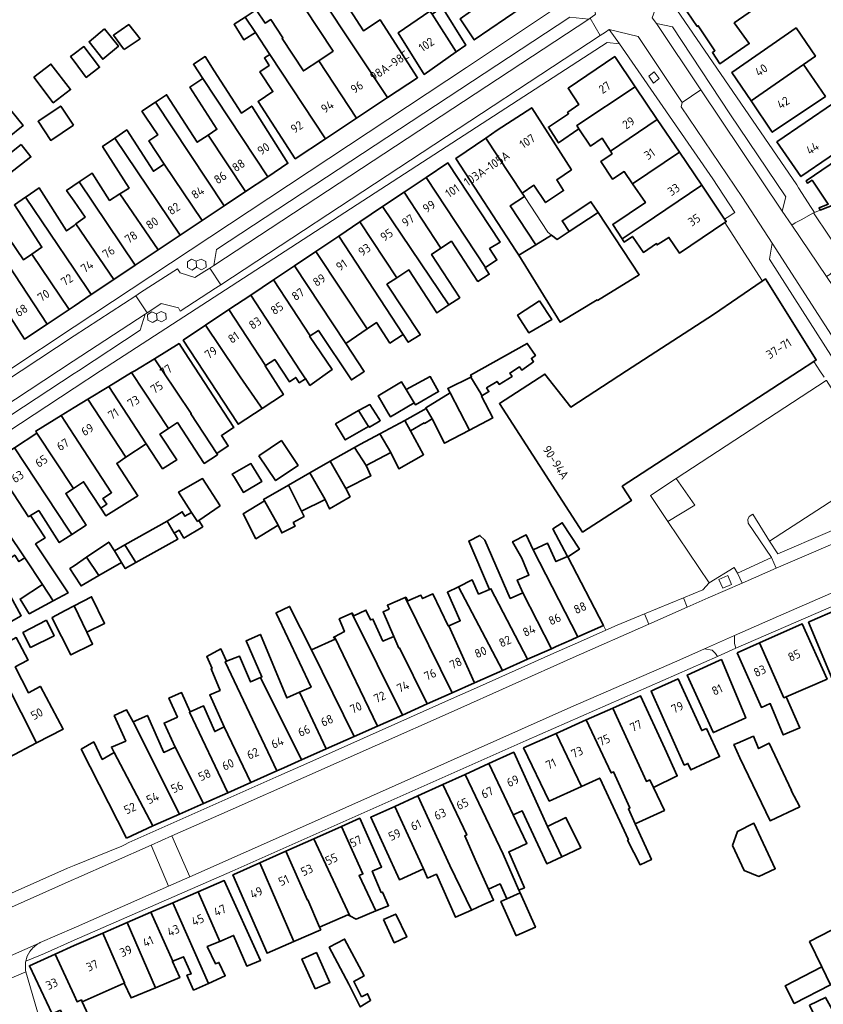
# Model space of a CAD drawing. Extents: x 152761 to 155748, y 459947 to 462743.
# Tile 251 of 256: x 154992 to 155117, y 462401 to 462555. Entities that reach past the tile are written whole.
import ezdxf
from ezdxf.enums import TextEntityAlignment as Align

# ---------------------------------------------------------------- set-up
doc = ezdxf.new("R2010")
doc.units = 0
doc.header["$LTSCALE"] = 0.75
for name, color, linetype, lineweight in [('B-RO-GR-BEPLANTING_CULTUUR_BODEMBEDEKKER-GV', 251, 'CONTINUOUS', 18), ('B-RO-GR-BEPLANTING_CULTUUR_HEESTERS-GV', 251, 'CONTINUOUS', 18), ('B-RO-GR-GROENVOORZIENING-GV', 251, 'CONTINUOUS', 18), ('B-RO-IE-TERREINAFSCHEIDING_KUNSTMATIG_HEKWERK-G', 251, 'IE-TERREINAFSCHEIDING-KUNSTMATIG', 18), ('B-RO-IE-TERREINAFSCHEIDING_KUNSTMATIG_MUUR-G', 251, 'IE-TERREINAFSCHEIDING-KUNSTMATIG-DICHT', 18), ('B-RO-OG-BEBOUWING-GV', 6, 'CONTINUOUS', 35), ('B-RO-OG-BEBOUWING-T18', 1, 'CONTINUOUS', 18), ('B-RO-OG-TERREIN_ONBEGROEID-GV', 251, 'CONTINUOUS', 18), ('B-RO-VH-VERHARDING_ASFALT-GV', 251, 'CONTINUOUS', 18), ('B-RO-VH-VERHARDING_BETONSTRAATSTEEN-GV', 251, 'CONTINUOUS', 18), ('B-RO-VH-VERHARDING_STRAATBAKSTEEN-GV', 251, 'CONTINUOUS', 18), ('B-RO-VH-VERHARDING_TEGEL-GV', 251, 'CONTINUOUS', 18)]:
    doc.layers.add(name, color=color, linetype=linetype, lineweight=lineweight)
doc.styles.add('NLCS-ISO-M200-T18', font='NLCS-ISO.ttf', dxfattribs={"height": 0.36})
doc.linetypes.add('IE-TERREINAFSCHEIDING-KUNSTMATIG', pattern='A,4,[82,NLCS.SHX,S=0.75,R=90,X=0,Y=0],4,-2', length=10)
doc.linetypes.add('IE-TERREINAFSCHEIDING-KUNSTMATIG-DICHT', pattern='A,8,-1,[82,NLCS.SHX,S=0.75,R=90,X=0,Y=0],-1', length=10)

msp = doc.modelspace()

# ---------------------------------------------------------------- linework, layer by layer
at = {"layer": 'B-RO-GR-BEPLANTING_CULTUUR_BODEMBEDEKKER-GV', "flags": 128}
msp.add_lwpolyline([(155108.242, 462473.447), (155109.56, 462471.461), (155125.039, 462478.12), (155127.138, 462479.666), (155128.139, 462481.26), (155125.779, 462484.834)], close=True, dxfattribs=at)
at = {"layer": 'B-RO-GR-BEPLANTING_CULTUUR_HEESTERS-GV', "flags": 128}
for points in [[(155089.449, 462545.842), (155090.215, 462544.781), (155091.103, 462545.52), (155090.305, 462546.555)], [(155093.73, 462483.199), (155089.72, 462480.581), (155092.449, 462476.525), (155096.616, 462479.047)]]:
    msp.add_lwpolyline(points, close=True, dxfattribs=at)
at = {"layer": 'B-RO-GR-GROENVOORZIENING-GV', "flags": 128}
for points in [[(155019.06, 462516.118), (155019.02, 462517.029), (155018.273, 462517.35), (155017.634, 462516.939), (155017.653, 462516.05), (155018.397, 462515.659)], [(155019.02, 462517.029), (155019.06, 462516.118), (155019.833, 462515.697), (155020.574, 462516.141), (155020.534, 462517.006), (155019.778, 462517.379)], [(155011.516, 462508.776), (155011.423, 462508.711), (155011.476, 462507.846), (155012.204, 462507.481), (155012.327, 462507.558), (155012.913, 462507.924), (155012.816, 462508.836), (155012.085, 462509.172)], [(155012.913, 462507.924), (155013.629, 462507.591), (155014.327, 462508.023), (155014.297, 462508.92), (155013.55, 462509.235), (155012.816, 462508.836)]]:
    msp.add_lwpolyline(points, close=True, dxfattribs=at)
at = {"layer": 'B-RO-IE-TERREINAFSCHEIDING_KUNSTMATIG_HEKWERK-G', "flags": 128}
msp.add_lwpolyline([(155082.429, 462460.32), (155082.8, 462459.611)], dxfattribs=at)
at = {"layer": 'B-RO-IE-TERREINAFSCHEIDING_KUNSTMATIG_MUUR-G', "flags": 128}
msp.add_lwpolyline([(155070.104, 462527.116), (155073.751, 462521.573), (155074.324, 462521.116)], dxfattribs=at)
at = {"layer": 'B-RO-OG-BEBOUWING-GV', "flags": 128}
for points in [[(155068.398, 462565.893), (155061.799, 462560.354), (155061.546, 462560.659), (155060.899, 462560.106), (155063.312, 462557.067), (155060.124, 462554.804), (155062.289, 462551.515), (155069.612, 462556.495), (155069.915, 462555.996), (155073.997, 462559.363)], [(155106.431, 462556.688), (155102.117, 462562.835), (155099.427, 462560.824), (155099.78, 462560.326), (155095.297, 462557.107), (155095.901, 462556.21), (155095.453, 462555.908), (155097.014, 462553.616), (155097.153, 462553.71), (155099.761, 462549.826), (155099.356, 462549.528), (155100.545, 462547.771), (155105.113, 462550.933), (155102.774, 462554.147)], [(155038.412, 462558.204), (155048.802, 462542.53), (155053.471, 462545.628), (155047.631, 462554.65), (155045.041, 462552.939), (155040.71, 462559.719)], [(155038.074, 462548.274), (155043.973, 462539.325), (155048.802, 462542.53), (155038.412, 462558.204), (155035.873, 462556.531), (155040.308, 462549.77)], [(155059.472, 462549.631), (155060.994, 462550.709), (155057.318, 462556.591), (155055.723, 462555.535)], [(155028.228, 462552.64), (155026.621, 462555.077), (155024.909, 462553.958), (155026.422, 462551.525)], [(155043.973, 462539.325), (155038.074, 462548.274), (155035.874, 462546.801), (155035.69, 462546.678), (155032.368, 462551.714), (155032.504, 462551.822), (155030.639, 462554.687), (155029.72, 462554.119), (155028.342, 462556.201), (155026.621, 462555.077), (155028.228, 462552.64), (155030.481, 462549.225), (155039.13, 462536.112)], [(155059.472, 462549.631), (155055.723, 462555.535), (155055.371, 462555.983), (155050.439, 462552.613), (155054.518, 462546.133)], [(155007.812, 462549.992), (155010.265, 462551.703), (155008.515, 462553.902), (155006.117, 462552.231), (155007.697, 462550.144)], [(155004.751, 462553.21), (155002.345, 462551.237), (155004.467, 462548.507), (155006.913, 462550.534)], [(155105.388, 462542.008), (155113.539, 462547.678), (155115.414, 462548.968), (155112.389, 462553.366), (155110.514, 462552.076), (155102.395, 462546.442)], [(155000, 462549.322), (154999.463, 462548.917), (155000, 462548.204), (155001.901, 462545.682), (155003.974, 462547.244), (155001.536, 462550.479)], [(155020.036, 462545.497), (155030.155, 462530.2), (155033.293, 462532.295), (155027.654, 462541.217), (155026.06, 462540.11), (155021.831, 462546.69), (155020.409, 462548.902), (155018.567, 462547.718)], [(155039.13, 462536.112), (155030.481, 462549.225), (155029.638, 462548.714), (155030.368, 462547.525), (155028.935, 462546.552), (155030.959, 462543.476), (155028.649, 462541.921), (155034.44, 462533)], [(155078.593, 462537.666), (155078.26, 462538.165), (155087.339, 462544.22), (155084.176, 462548.902), (155076.898, 462543.99), (155078.597, 462541.474), (155076.864, 462540.258), (155076.827, 462540.232), (155076.972, 462540.015), (155073.836, 462537.935), (155075.43, 462535.475)], [(154993.718, 462545.701), (154996.766, 462541.721), (154999.446, 462543.773), (154996.398, 462547.753)], [(155113.539, 462547.678), (155105.388, 462542.008), (155108.686, 462537.123), (155116.956, 462542.708)], [(155026.709, 462527.899), (155030.155, 462530.2), (155020.036, 462545.497), (155018.044, 462544.174), (155022.224, 462537.594), (155020.863, 462536.693)], [(155090.775, 462539.133), (155087.339, 462544.22), (155078.26, 462538.165), (155078.593, 462537.666), (155080.388, 462534.975), (155082.181, 462536.233), (155083.499, 462534.171)], [(155012.659, 462541.793), (155023.383, 462525.678), (155026.709, 462527.899), (155020.863, 462536.693), (155019.184, 462535.582), (155014.401, 462542.958)], [(154989.622, 462536.198), (154992.074, 462538.191), (154989.216, 462541.707), (154986.84, 462539.777)], [(154999.91, 462538.23), (154997.925, 462541.199), (154994.385, 462538.833), (154996.371, 462535.864)], [(155019.937, 462523.378), (155023.383, 462525.678), (155012.659, 462541.793), (155010.565, 462540.392), (155011.144, 462539.49), (155013.03, 462536.726), (155011.629, 462535.77), (155014.038, 462532.177)], [(155118.206, 462541.679), (155109.415, 462535.638), (155113.139, 462530.22), (155121.968, 462536.287)], [(155069.749, 462527.656), (155071.585, 462528.887), (155073.404, 462526.173), (155076.194, 462528.034), (155075.136, 462529.728), (155077.428, 462531.289), (155071.235, 462540.958), (155065.854, 462537.435), (155064.11, 462536.228)], [(155086.941, 462529.108), (155094.228, 462534.023), (155090.775, 462539.133), (155083.499, 462534.171), (155083.742, 462533.791), (155081.998, 462532.583), (155083.81, 462529.842), (155085.654, 462531)], [(155127.458, 462538.728), (155113.936, 462529.542), (155114.077, 462529.337), (155114.178, 462529.19), (155114.873, 462529.658), (155117.392, 462525.947), (155115.983, 462525.382), (155116.134, 462525), (155129.027, 462530.018), (155128.177, 462531.426), (155131.961, 462534.018), (155129.082, 462538.221), (155128.33, 462539.32)], [(155006.361, 462536.226), (155016.531, 462521.103), (155019.937, 462523.378), (155014.038, 462532.177), (155012.346, 462531.058), (155008.207, 462537.486)], [(154991.772, 462535.213), (154988.405, 462532.571), (154989.913, 462530.649), (154993.28, 462533.291)], [(155016.531, 462521.103), (155006.361, 462536.226), (155004.444, 462534.917), (155008.573, 462528.438), (155007.126, 462527.527), (155013.078, 462518.798)], [(155069.749, 462527.656), (155064.11, 462536.228), (155059.428, 462533.059), (155068.842, 462518.606), (155069.237, 462517.967), (155071.863, 462519.592), (155067.871, 462525.647), (155070.104, 462527.116)], [(155094.228, 462534.023), (155086.941, 462529.108), (155088.926, 462526.19), (155083.861, 462522.772), (155085.304, 462520.541), (155088.41, 462522.632), (155097.698, 462528.886)], [(155054.807, 462530.091), (155064.044, 462516.07), (155065.822, 462517.246), (155064.687, 462519.003), (155066.336, 462520.03), (155058.186, 462532.356)], [(155013.078, 462518.798), (155007.126, 462527.527), (155005.534, 462526.526), (155002.794, 462530.759), (155000.811, 462529.418), (155009.503, 462516.411)], [(155000.296, 462522.846), (155006.192, 462514.2), (155009.503, 462516.411), (155000.811, 462529.418), (154998.835, 462528.082), (155000, 462526.394), (155001.725, 462523.894)], [(155064.044, 462516.07), (155054.807, 462530.091), (155051.359, 462527.78), (155057.117, 462519.077), (155058.739, 462520.161), (155062.82, 462513.959), (155062.865, 462513.901), (155064.633, 462515.03), (155063.984, 462516.03)], [(155101.264, 462523.608), (155097.698, 462528.886), (155088.41, 462522.632), (155085.304, 462520.541), (155085.644, 462520.015), (155086.914, 462520.907), (155088.617, 462518.42), (155090.671, 462519.798), (155090.765, 462519.587), (155090.906, 462519.677), (155092.587, 462520.746), (155094.232, 462518.309), (155101.3, 462523.08), (155101.52, 462523.229)], [(155006.192, 462514.2), (155000.296, 462522.846), (155000, 462522.629), (154998.832, 462521.774), (154994.568, 462528.461), (154992.524, 462527.057), (154992.435, 462526.996), (155000, 462515.802), (155002.671, 462511.849)], [(155048.035, 462525.551), (155058.332, 462510.234), (155060.03, 462511.369), (155055.651, 462518.098), (155057.117, 462519.077), (155051.359, 462527.78)], [(154993.417, 462518.151), (154999.218, 462509.544), (155000, 462510.066), (155002.671, 462511.849), (155000, 462515.802), (154992.435, 462526.996), (154990.706, 462525.809), (154992.883, 462522.458), (154994.99, 462519.214)], [(155077.072, 462521.67), (155081.566, 462524.641), (155080.463, 462526.309), (155075.964, 462523.359)], [(155058.332, 462510.234), (155048.035, 462525.551), (155044.486, 462523.172), (155050.226, 462514.45), (155052.113, 462515.683), (155056.493, 462509.005)], [(155081.566, 462524.641), (155077.072, 462521.67), (155075.182, 462520.431), (155074.324, 462521.116), (155071.863, 462519.592), (155069.237, 462517.967), (155075.685, 462507.551), (155081.446, 462511.025), (155081.498, 462510.939), (155087.982, 462514.937)], [(155041.189, 462520.963), (155051.227, 462505.643), (155052.023, 462504.428), (155053.899, 462505.582), (155053.875, 462505.619), (155048.696, 462513.45), (155050.226, 462514.45), (155044.486, 462523.172)], [(154995.806, 462507.266), (154986.696, 462521.102), (154986.53, 462520.989), (154985.767, 462522.118), (154984.057, 462521.028), (154986.048, 462517.941), (154988.205, 462514.597), (154986.659, 462513.594), (154992.277, 462504.91)], [(154999.218, 462509.544), (154993.417, 462518.151), (154992.106, 462517.265), (154988.628, 462522.408), (154986.696, 462521.102), (154995.806, 462507.266)], [(155045.641, 462506.498), (155047.089, 462507.481), (155049.173, 462504.305), (155051.227, 462505.643), (155041.189, 462520.963), (155037.633, 462518.578)], [(155045.641, 462506.498), (155037.633, 462518.578), (155034.31, 462516.351), (155042.31, 462504.244)], [(155031.053, 462514.168), (155036.729, 462505.402), (155038.04, 462506.264), (155043.172, 462498.549), (155045.128, 462499.843), (155045.172, 462499.873), (155042.281, 462504.225), (155042.31, 462504.244), (155034.31, 462516.351)], [(155036.729, 462505.402), (155031.053, 462514.168), (155027.498, 462511.785), (155035.194, 462500), (155036.012, 462498.749), (155036.037, 462498.766), (155036.713, 462497.712), (155040.172, 462500.171), (155036.652, 462505.351)], [(155115.17, 462501.447), (155115.53, 462501.678), (155107.624, 462514.289), (155107.13, 462513.95), (155099.554, 462508.755), (155086.001, 462500), (155077.304, 462494.333), (155073.297, 462499.466), (155066.2, 462494.883), (155079.164, 462474.862), (155086.753, 462479.773), (155085.327, 462482.007), (155112.915, 462500)], [(155029.816, 462500.799), (155031.227, 462501.74), (155033.523, 462498.28), (155034.497, 462498.956), (155035.064, 462498.118), (155036.012, 462498.749), (155035.194, 462500), (155027.498, 462511.785), (155024.113, 462509.515)], [(155072.476, 462510.869), (155069.043, 462508.653), (155070.786, 462505.91), (155074.368, 462507.95)], [(155024.113, 462509.515), (155020.473, 462507.075), (155025.214, 462500), (155025.872, 462499.018), (155029.008, 462494.453), (155029.259, 462494.087), (155032.574, 462496.274), (155029.726, 462500.739), (155029.816, 462500.799)], [(155020.473, 462507.075), (155016.981, 462504.734), (155025.366, 462491.94), (155025.558, 462491.646), (155029.259, 462494.087), (155029.008, 462494.453), (155025.872, 462499.018), (155025.214, 462500)], [(155012.507, 462501.868), (155013.763, 462500), (155018.249, 462493.328), (155018.164, 462493.272), (155022.199, 462487.1), (155023.995, 462488.274), (155022.934, 462489.9), (155024.787, 462491.11), (155024.868, 462491.163), (155017.163, 462502.959), (155016.347, 462504.209)], [(155061.757, 462499.006), (155063.305, 462496.424), (155063.488, 462496.08), (155064.586, 462496.744), (155064.208, 462497.311), (155065.857, 462498.338), (155066.181, 462497.851), (155068.181, 462499.094), (155067.83, 462499.635), (155069.317, 462500.608), (155069.695, 462500.094), (155071.533, 462501.391), (155071.182, 462501.905), (155071.804, 462502.364), (155070.534, 462504.256), (155061.722, 462499.312), (155061.827, 462499.154), (155061.884, 462499.068)], [(155008.94, 462499.695), (155014.704, 462491.018), (155016.091, 462491.922), (155020.254, 462485.549), (155022.327, 462486.904), (155022.199, 462487.1), (155018.164, 462493.272), (155018.249, 462493.328), (155013.763, 462500), (155012.507, 462501.868), (155009.441, 462500)], [(155014.704, 462491.018), (155008.94, 462499.695), (155005.411, 462497.544), (155011.245, 462488.624), (155013.784, 462484.732), (155015.974, 462486.11), (155013.353, 462490.137)], [(155052.956, 462495.008), (155051.698, 462497.069), (155050.99, 462498.241), (155047.313, 462496.075), (155048.898, 462493.395), (155049.239, 462492.819)], [(155051.698, 462497.069), (155052.956, 462495.008), (155053.127, 462494.707), (155056.752, 462496.749), (155056.74, 462496.77), (155055.452, 462499.085)], [(155058.532, 462496.528), (155061.567, 462490.739), (155065.18, 462492.635), (155063.424, 462496.041), (155063.488, 462496.08), (155063.305, 462496.424), (155061.757, 462499.006), (155058.184, 462497.246), (155058.174, 462497.241)], [(155002.166, 462495.566), (155008.081, 462486.522), (155011.245, 462488.624), (155005.411, 462497.544)], [(154997.974, 462493.012), (155000, 462489.92), (155005.844, 462481), (155004.5, 462480.1), (155005.079, 462479.187), (155004.163, 462478.576), (155004.933, 462477.398), (155009.934, 462480.533), (155006.649, 462485.571), (155008.081, 462486.522), (155002.166, 462495.566), (155000, 462494.246)], [(155061.567, 462490.739), (155058.532, 462496.528), (155054.732, 462494.215), (155054.813, 462494.089), (155055.737, 462492.477), (155057.666, 462488.691)], [(155045.846, 462491.321), (155044.254, 462493.779), (155040.713, 462491.72), (155041.893, 462489.741), (155042.205, 462489.217)], [(155044.254, 462493.779), (155045.846, 462491.321), (155045.902, 462491.353), (155045.991, 462491.201), (155047.667, 462492.201), (155047.435, 462492.559), (155046.045, 462494.715), (155044.358, 462493.839)], [(155054.813, 462494.089), (155051.475, 462492.262), (155052.367, 462490.64), (155054.475, 462491.883), (155054.529, 462491.775), (155055.737, 462492.477)], [(155004.163, 462478.576), (155005.079, 462479.187), (155004.5, 462480.1), (155005.844, 462481), (155000, 462489.92), (154997.974, 462493.012), (154994.024, 462490.605), (154994.223, 462490.256), (154999.888, 462481.671), (155001.468, 462482.694)], [(155052.367, 462490.64), (155051.475, 462492.262), (155047.604, 462490.179), (155049.301, 462487.24), (155050.544, 462484.726), (155054.409, 462486.914), (155052.348, 462490.629)], [(154994.223, 462490.256), (154990.731, 462487.974), (154999.078, 462475.33), (154999.63, 462474.483), (155001.885, 462475.952), (154998.693, 462480.898), (154999.888, 462481.671)], [(155028.773, 462486.756), (155031.379, 462482.883), (155034.879, 462485.237), (155032.273, 462489.11)], [(155049.301, 462487.24), (155047.604, 462490.179), (155044.599, 462488.561), (155043.652, 462488.052), (155045.47, 462485.217)], [(154993.225, 462477.445), (154994.488, 462478.22), (154997.695, 462473.223), (154999.63, 462474.483), (154999.078, 462475.33), (154990.731, 462487.974), (154987.3, 462485.732), (154992.923, 462477.259)], [(155045.47, 462485.217), (155043.652, 462488.052), (155039.884, 462485.895), (155042.3, 462481.673), (155046.192, 462483.619)], [(154995.083, 462466.686), (154996.754, 462464.157), (154999.053, 462465.391), (154993.994, 462473.029), (154995.481, 462473.947), (154993.225, 462477.445), (154992.923, 462477.259), (154987.3, 462485.732), (154983.812, 462483.452), (154992.317, 462470.873)], [(155029.152, 462482.855), (155027.519, 462485.526), (155024.627, 462483.905), (155024.966, 462483.345), (155026.356, 462481.053), (155026.518, 462481.149), (155029.221, 462482.742)], [(155036.704, 462484.075), (155039.083, 462479.917), (155039.786, 462478.485), (155042.975, 462480.376), (155042.3, 462481.673), (155039.884, 462485.895)], [(154983.812, 462483.452), (154980.44, 462481.248), (154985.933, 462472.767), (154987.376, 462473.667), (154989.473, 462470.425), (154990.766, 462471.275), (154991.416, 462470.277), (154992.317, 462470.873)], [(155022.741, 462478.948), (155019.991, 462483.208), (155016.264, 462481.104), (155018.275, 462477.91), (155019.214, 462476.518), (155019.406, 462476.648)], [(155039.083, 462479.917), (155036.704, 462484.075), (155033.376, 462482.17), (155035.398, 462478.115)], [(155029.624, 462479.757), (155031.758, 462475.919), (155032.326, 462474.729), (155034.407, 462475.783), (155034.11, 462476.351), (155035.813, 462477.296), (155035.398, 462478.115), (155033.376, 462482.17), (155029.489, 462479.946)], [(155031.758, 462475.919), (155029.624, 462479.757), (155026.299, 462477.703), (155028.298, 462473.838)], [(155019.406, 462476.648), (155019.214, 462476.518), (155018.275, 462477.91), (155017.248, 462477.32), (155016.842, 462478.023), (155014.491, 462476.576), (155015.595, 462474.68), (155016.382, 462475.158), (155017.085, 462473.941), (155020.031, 462475.698)], [(155007.924, 462472.858), (155009.638, 462470.107), (155016.142, 462473.739), (155015.713, 462474.479), (155015.595, 462474.68), (155014.491, 462476.576)], [(155076.81, 462471.066), (155076.845, 462470.998), (155078.675, 462472.183), (155075.996, 462476.321), (155074.544, 462475.381)], [(155064.66, 462465.944), (155064.886, 462466.043), (155070.602, 462455.055), (155074.307, 462456.704), (155069.867, 462465.421), (155067.906, 462464.547), (155063.938, 462473.598), (155063.186, 462474.333), (155061.434, 462473.473)], [(155078.443, 462458.546), (155071.487, 462472.084), (155070.359, 462474.437), (155068.258, 462473.37), (155069.696, 462470.797), (155070.806, 462468.163), (155068.986, 462467.392), (155069.867, 462465.421), (155074.307, 462456.704), (155075.064, 462457.041), (155077.421, 462458.091)], [(155003.86, 462468.086), (155007.378, 462470.139), (155006.286, 462471.938), (155005.399, 462473.319), (155001.957, 462470.969)], [(155007.378, 462470.139), (155007.961, 462469.17), (155009.638, 462470.107), (155007.924, 462472.858), (155006.286, 462471.938)], [(155076.845, 462470.998), (155076.81, 462471.066), (155075.002, 462470.272), (155073.69, 462473.147), (155071.487, 462472.084), (155078.443, 462458.546), (155082.429, 462460.32)], [(155003.86, 462468.086), (155001.957, 462470.969), (155000, 462469.632), (154999.353, 462469.19), (155000, 462468.175), (155001.088, 462466.469)], [(154995.083, 462466.686), (154991.589, 462464.424), (154993.009, 462462.148), (154996.754, 462464.157)], [(155058.324, 462460.275), (155062.313, 462451.365), (155066.685, 462453.311), (155059.859, 462466.361), (155058.122, 462465.5), (155060.101, 462461.067)], [(155070.602, 462455.055), (155064.886, 462466.043), (155064.66, 462465.944), (155062.958, 462465.203), (155061.994, 462467.419), (155059.859, 462466.361), (155066.685, 462453.311)], [(154986.015, 462462.645), (154987.973, 462459.703), (154991.768, 462461.831), (154990.117, 462464.872), (154989.827, 462464.715)], [(155001.985, 462459.288), (155004.742, 462460.639), (155002.715, 462464.801), (155000.017, 462463.392), (155000.026, 462463.374)], [(155049.769, 462458.595), (155050.547, 462456.81), (155050.649, 462456.855), (155054.967, 462448.094), (155058.849, 462449.823), (155051.553, 462464.672), (155048.776, 462463.468), (155049.038, 462462.873), (155048.092, 462462.463)], [(155062.313, 462451.365), (155058.324, 462460.275), (155058.253, 462460.243), (155055.857, 462465.223), (155054.262, 462464.521), (155053.992, 462465.035), (155051.938, 462464.143), (155051.641, 462464.711), (155051.553, 462464.672), (155058.849, 462449.823)], [(155000.017, 462463.392), (154998.629, 462462.632), (154996.593, 462461.545), (154996.598, 462461.454), (154999.493, 462455.746), (155002.876, 462457.423), (155001.985, 462459.288), (155000.026, 462463.374)], [(155043.583, 462443.027), (155036.983, 462456.502), (155033.54, 462463.281), (155031.459, 462462.297), (155031.482, 462462.248), (155036.886, 462450.726), (155035.106, 462449.933), (155039.26, 462441.102)], [(155040.522, 462458.557), (155047.209, 462444.641), (155051.111, 462446.378), (155043.25, 462462.231), (155041.269, 462461.333), (155042.08, 462459.36)], [(155054.967, 462448.094), (155050.649, 462456.855), (155050.547, 462456.81), (155049.769, 462458.595), (155048.066, 462457.893), (155046.516, 462461.315), (155046.134, 462461.197), (155045.432, 462462.711), (155043.567, 462461.847), (155043.296, 462462.252), (155043.25, 462462.231), (155051.111, 462446.378)], [(155124.931, 462447.912), (155122.003, 462454.78), (155122.373, 462454.944), (155118.864, 462462.818), (155114.528, 462460.916), (155114.334, 462460.831), (155120.498, 462446.063)], [(154995.693, 462461.14), (154992.044, 462459.217), (154993.23, 462456.892), (154996.897, 462458.721)], [(155106.698, 462457.614), (155110.505, 462449.074), (155110.853, 462449.224), (155117.228, 462451.972), (155113.334, 462460.598)], [(154994.74, 462450.794), (154992.88, 462449.852), (154990.854, 462453.879), (154992.701, 462454.865), (154992.827, 462454.933), (154990.99, 462458.447), (154986.923, 462456.223), (154994.168, 462442.034), (154998.281, 462444.17), (154994.761, 462450.805)], [(155039.26, 462441.102), (155035.106, 462449.933), (155033.119, 462449.047), (155029.016, 462458.939), (155026.769, 462457.949), (155029.23, 462452.299), (155029.023, 462452.208), (155035.386, 462439.377)], [(155036.983, 462456.502), (155043.583, 462443.027), (155047.209, 462444.641), (155040.522, 462458.557), (155040.404, 462458.496), (155040.62, 462458.171)], [(155103.22, 462456.05), (155106.995, 462447.56), (155108.361, 462448.149), (155110.399, 462443.277), (155112.985, 462444.392), (155110.853, 462449.224), (155110.505, 462449.074), (155106.698, 462457.614)], [(154989.826, 462439.779), (154994.168, 462442.034), (154986.923, 462456.223), (154984.631, 462454.97), (154988.562, 462447.344), (154986.461, 462446.26)], [(155031.539, 462437.665), (155023.526, 462454.669), (155023.713, 462454.745), (155022.868, 462456.666), (155020.652, 462455.504), (155021.489, 462453.639), (155021.327, 462453.558), (155022.726, 462450.21), (155021.112, 462449.534), (155023.388, 462444.511), (155027.5, 462435.867)], [(155034.937, 462439.177), (155035.386, 462439.377), (155029.023, 462452.208), (155027.476, 462451.52), (155025.732, 462455.567), (155023.713, 462454.745), (155023.526, 462454.669), (155031.539, 462437.665), (155032.671, 462438.169)], [(155100.785, 462455.013), (155100.781, 462455.021), (155100.417, 462454.856), (155095.457, 462452.605), (155099.43, 462443.833), (155099.519, 462443.637), (155104.562, 462445.921)], [(155098.452, 462444.294), (155097.702, 462443.946), (155094.019, 462452.001), (155090.432, 462450.383), (155089.832, 462450.112), (155094.992, 462438.592), (155095.316, 462438.727), (155095.562, 462438.829), (155096.025, 462437.828), (155100.489, 462439.896)], [(155015.712, 462441.351), (155020.159, 462432.599), (155023.938, 462434.281), (155017.955, 462446.808), (155018.08, 462446.864), (155016.724, 462449.882), (155014.763, 462449.001), (155016.096, 462446.048), (155014.019, 462445.132)], [(155083.851, 462447.459), (155089.097, 462436.034), (155089.601, 462436.264), (155090.171, 462435.084), (155093.898, 462436.884), (155091.946, 462441.14), (155088.163, 462449.388)], [(155017.955, 462446.808), (155023.938, 462434.281), (155027.5, 462435.867), (155023.388, 462444.511), (155021.891, 462443.809), (155020.151, 462447.801), (155018.08, 462446.864)], [(155009.193, 462445.293), (155008.163, 462447.161), (155006.258, 462446.291), (155008.033, 462442.322), (155005.804, 462441.374), (155006.24, 462440.514), (155012.284, 462429.093), (155016.4, 462430.925)], [(155020.159, 462432.599), (155015.712, 462441.351), (155013.967, 462440.545), (155011.409, 462446.312), (155009.193, 462445.293), (155016.4, 462430.925)], [(155083.851, 462447.459), (155079.713, 462445.607), (155083.625, 462437.369), (155083.972, 462437.521), (155086.513, 462431.922), (155086.297, 462431.76), (155087.342, 462429.447), (155091.897, 462431.509), (155090.171, 462435.084), (155089.601, 462436.264), (155089.097, 462436.034)], [(155079.713, 462445.607), (155075.02, 462443.507), (155078.98, 462435.263), (155081.837, 462436.558), (155086.296, 462426.949), (155086.161, 462426.868), (155088.106, 462423.057), (155089.863, 462423.867), (155087.342, 462429.447), (155086.297, 462431.76), (155086.513, 462431.922), (155083.972, 462437.521), (155083.625, 462437.369)], [(155078.98, 462435.263), (155075.02, 462443.507), (155069.966, 462441.245), (155073.959, 462432.986)], [(155103.285, 462442.015), (155102.718, 462441.772), (155103.657, 462439.724), (155108.334, 462429.905), (155112.956, 462432.093), (155111.605, 462434.607), (155111.679, 462434.643), (155108.215, 462441.974), (155106.544, 462441.149), (155105.746, 462443.07)], [(155008.174, 462427.217), (155012.284, 462429.093), (155006.24, 462440.514), (155004.387, 462439.461), (155003.054, 462442.181), (155001.121, 462441.052)], [(155075.922, 462424.303), (155073.672, 462429.026), (155068.445, 462440.582), (155064.574, 462438.819), (155068.363, 462430.841), (155069.764, 462431.45), (155073.577, 462423.211)], [(155064.574, 462438.819), (155060.87, 462437.132), (155066.788, 462424.699), (155069.224, 462419.108), (155070.091, 462419.485), (155067.657, 462425.071), (155068.496, 462425.431), (155070.482, 462426.379), (155068.363, 462430.841)], [(155060.87, 462437.132), (155057.388, 462435.547), (155061.123, 462427.702), (155060.824, 462427.566), (155062.417, 462423.886), (155064.509, 462419.27), (155066.308, 462420.086), (155067.362, 462417.75), (155069.416, 462418.668), (155069.224, 462419.108), (155066.788, 462424.699)], [(155053.531, 462433.79), (155058.488, 462422.946), (155061.854, 462415.992), (155063.632, 462416.796), (155065.29, 462417.548), (155064.509, 462419.27), (155062.417, 462423.886), (155060.824, 462427.566), (155061.123, 462427.702), (155057.388, 462435.547)], [(155061.854, 462415.992), (155058.488, 462422.946), (155053.531, 462433.79), (155049.913, 462432.143), (155054.372, 462422.417), (155055.031, 462420.98), (155056.395, 462421.579), (155059.388, 462414.878)], [(155049.913, 462432.143), (155046.188, 462430.446), (155050.651, 462420.711), (155054.372, 462422.417)], [(155041.654, 462429.029), (155044.962, 462421.634), (155044.361, 462421.359), (155046.995, 462415.868), (155048.945, 462416.675), (155048.026, 462418.81), (155047.81, 462418.729), (155046.415, 462422.04), (155047.858, 462422.702), (155044.476, 462430.287)], [(155073.672, 462429.026), (155075.922, 462424.303), (155078.86, 462425.67), (155076.554, 462430.407)], [(155102.496, 462426.041), (155104.306, 462422.149), (155106.603, 462421.229), (155109.144, 462422.445), (155105.821, 462429.527), (155103.28, 462428.257)], [(155042.928, 462415.089), (155043.917, 462414.594), (155046.995, 462415.868), (155044.361, 462421.359), (155044.962, 462421.634), (155041.654, 462429.029), (155037.306, 462427.089)], [(155032.961, 462425.152), (155036.313, 462417.548), (155036.364, 462417.572), (155038.214, 462413.325), (155042.62, 462415.243), (155042.928, 462415.089), (155037.306, 462427.089)], [(155032.961, 462425.152), (155028.897, 462423.339), (155034.224, 462411.11), (155038.389, 462412.924), (155038.214, 462413.325), (155036.364, 462417.572), (155036.313, 462417.548)], [(155028.897, 462423.339), (155024.843, 462421.531), (155024.72, 462421.477), (155030.038, 462409.287), (155034.224, 462411.11)], [(155019.291, 462418.839), (155022.663, 462411.127), (155024.839, 462412.049), (155026.89, 462407.269), (155029.027, 462408.156), (155023.373, 462420.604)], [(155015.377, 462417.148), (155020.928, 462404.59), (155023.535, 462405.762), (155022.54, 462407.844), (155022.008, 462407.635), (155020.724, 462410.306), (155022.663, 462411.127), (155019.291, 462418.839)], [(155069.416, 462418.668), (155067.362, 462417.75), (155066.449, 462417.342), (155068.836, 462412.001), (155068.872, 462412.017), (155071.804, 462413.328)], [(155020.928, 462404.59), (155015.377, 462417.148), (155011.948, 462415.665), (155015.352, 462408.029), (155017.039, 462408.744), (155018.21, 462406.07), (155017.571, 462405.84), (155018.607, 462403.546)], [(155015.352, 462408.029), (155011.948, 462415.665), (155008.289, 462414.084), (155012.682, 462403.903), (155016.458, 462405.474), (155015.309, 462408.011)], [(155048.163, 462414.51), (155049.852, 462410.901), (155051.784, 462411.807), (155050.082, 462415.374)], [(155008.289, 462414.084), (155004.46, 462412.429), (155007.852, 462404.65), (155007.821, 462404.636), (155008.862, 462402.313), (155012.682, 462403.903)], [(155116.398, 462407.156), (155117.749, 462404.372), (155123.506, 462407.344), (155124.725, 462408.045), (155123.885, 462409.804), (155121.426, 462414.669), (155114.488, 462411.093)], [(155004.46, 462412.429), (155000, 462410.501), (154997.047, 462409.148), (155000, 462402.747), (155000.471, 462401.726), (155001.15, 462402.011), (155001.28, 462401.727), (155007.821, 462404.636), (155007.852, 462404.65)], [(155044.759, 462402.469), (155043.533, 462404.895), (155045.138, 462405.738), (155042.118, 462411.485), (155039.716, 462410.222), (155042.748, 462404.459), (155044.543, 462400.928), (155046.164, 462401.928), (155045.678, 462402.982)], [(155037.552, 462403.726), (155039.816, 462404.745), (155037.73, 462409.38), (155035.466, 462408.361)], [(154997.047, 462409.148), (154993.059, 462407.321), (154996.594, 462399.864), (154997.87, 462400.404), (155000, 462395.797), (155000.555, 462394.597), (155003.857, 462396.12), (155001.28, 462401.727), (155001.15, 462402.011), (155000.471, 462401.726), (155000, 462402.747)], [(155117.749, 462404.372), (155116.398, 462407.156), (155110.695, 462404.211), (155112.1, 462401.454)], [(155114.506, 462401.196), (155115.667, 462398.745), (155118.265, 462400.046), (155116.994, 462402.392)]]:
    msp.add_lwpolyline(points, close=True, dxfattribs=at)
at = {"layer": 'B-RO-OG-TERREIN_ONBEGROEID-GV', "flags": 128}
msp.add_lwpolyline([(155100.387, 462467.488), (155100.986, 462466.113), (155102.361, 462466.711), (155101.762, 462468.087)], close=True, dxfattribs=at)
at = {"layer": 'B-RO-VH-VERHARDING_ASFALT-GV', "flags": 128}
for points in [[(155015.235, 462427.544), (155018.025, 462421.198), (155034.613, 462428.542), (155077.321, 462447.596), (155093.826, 462454.788), (155098.144, 462456.696), (155102.816, 462458.761), (155109.63, 462461.772), (155129.45, 462470.397), (155126.794, 462476.759), (155114.717, 462471.576), (155109.313, 462469.224), (155103.979, 462466.903), (155098.731, 462464.619), (155095.452, 462463.172), (155089.484, 462460.537), (155077.673, 462455.324), (155058.712, 462446.842), (155024.273, 462431.534)], [(155098.144, 462456.696), (155099.326, 462456.45), (155099.862, 462455.98), (155100.138, 462455.47), (155103.007, 462456.765), (155102.798, 462457.527), (155102.816, 462458.761)], [(155018.025, 462421.198), (155015.235, 462427.544), (155011.978, 462426.105), (155014.703, 462419.727)]]:
    msp.add_lwpolyline(points, close=True, dxfattribs=at)
for points in [[(154994.727, 462410.95), (155000, 462413.217), (155000.402, 462413.395), (155014.703, 462419.727), (155011.978, 462426.105), (155000.282, 462420.941), (155000, 462420.815), (154987.297, 462415.145), (154904.553, 462378.282), (154907.323, 462371.892), (154985.364, 462406.77), (154990.092, 462408.878), (154994.557, 462410.859)], [(154994.557, 462410.859), (154994.594, 462410.876)]]:
    msp.add_lwpolyline(points, dxfattribs=at)
at = {"layer": 'B-RO-VH-VERHARDING_ASFALT-GV'}
msp.add_lwpolyline([(154994.594, 462410.876, -0.0325497), (154994.727, 462410.95)], format="xyb", dxfattribs=at)
at = {"layer": 'B-RO-VH-VERHARDING_BETONSTRAATSTEEN-GV', "flags": 128}
for points in [[(155021.751, 462516.37), (155080.142, 462554.765), (155077.192, 462555.052), (155022.19, 462518.872)], [(155090.641, 462554.062), (155097.568, 462543.741), (155110.243, 462524.861), (155110.808, 462527.066), (155110.798, 462527.081), (155102.102, 462540.018), (155093.141, 462553.573)], [(155108.645, 462519.852), (155108.258, 462517.356), (155119.381, 462500), (155126.469, 462489.212), (155129.087, 462488.455), (155121.501, 462499.999)], [(154947.769, 462467.163), (154950.368, 462466.911), (155000, 462499.545), (155000.691, 462500), (155010.277, 462506.303), (155011.044, 462508.776), (154999.874, 462501.505)], [(155098.876, 462466.971), (155102.739, 462469.373), (155103.293, 462468.48), (155108.587, 462470.893), (155104.957, 462476.244), (155104.881, 462476.808), (155105.108, 462477.281), (155105.643, 462477.674), (155108.242, 462473.447), (155125.779, 462484.834), (155117.104, 462498.458), (155117.098, 462498.454), (155093.73, 462483.199), (155096.616, 462479.047), (155092.449, 462476.525)]]:
    msp.add_lwpolyline(points, close=True, dxfattribs=at)
msp.add_lwpolyline([(155129.027, 462530.018), (155116.134, 462525), (155115.261, 462524.634), (155115.106, 462524.572), (155119.968, 462517.327)], dxfattribs=at)
at = {"layer": 'B-RO-VH-VERHARDING_STRAATBAKSTEEN-GV', "flags": 128}
for points in [[(155086.003, 462563.038), (155083.577, 462562.898), (155081.206, 462565.621), (155080.579, 462566.341), (155077.191, 462563.435), (155077.752, 462562.8), (155080.217, 462560.012), (155081.188, 462555.518), (155081.044, 462555.415), (155080.314, 462554.889), (155081.918, 462552.222), (155082.709, 462552.742), (155083.296, 462553.128), (155087.801, 462552.05), (155094.648, 462541.785), (155097.568, 462543.741), (155090.641, 462554.062), (155089.986, 462554.959), (155091.515, 462559.216), (155091.599, 462559.281), (155092.883, 462560.268), (155093.567, 462560.801)], [(154990.999, 462373.374), (154999.093, 462377.432), (154999.405, 462376.788), (155001.501, 462377.776), (155003.186, 462378.474), (155002.379, 462380.426), (155000.687, 462384.518), (155000, 462386.18), (154994.585, 462399.281), (154992.475, 462406.403), (154989.946, 462405.31)]]:
    msp.add_lwpolyline(points, dxfattribs=at)
for points in [[(155021.751, 462516.37), (155021.129, 462515.976), (155022.824, 462513.381), (155081.918, 462552.222), (155080.314, 462554.889), (155080.142, 462554.765)], [(155135.117, 462489.173), (155133.176, 462491.67), (155127.162, 462499.643), (155118.196, 462513.062), (155117.124, 462514.652), (155111.73, 462522.654), (155110.243, 462524.861), (155097.568, 462543.741), (155094.648, 462541.785), (155094.501, 462541.085), (155104.05, 462526.969), (155108.645, 462519.857), (155108.645, 462519.852), (155121.501, 462499.999), (155129.087, 462488.455), (155130.665, 462485.943)], [(155011.367, 462508.998), (155012.089, 462509.494), (155013.535, 462510.487), (155016.236, 462509.799), (155016.539, 462509.25), (155022.036, 462512.863), (155022.824, 462513.381), (155021.129, 462515.976), (155020.355, 462515.486), (155018.813, 462514.509), (155016.51, 462515.247), (155016.079, 462515.876), (155010.36, 462512.151), (155009.595, 462511.653)], [(155011.044, 462508.776), (155011.367, 462508.998), (155009.595, 462511.653), (155000, 462505.403), (154991.762, 462500), (154946.119, 462469.812), (154947.769, 462467.163), (154999.874, 462501.505)]]:
    msp.add_lwpolyline(points, close=True, dxfattribs=at)
at = {"layer": 'B-RO-VH-VERHARDING_TEGEL-GV', "flags": 128}
for points in [[(155112.777, 462528.492), (155112.501, 462528.919), (155092.57, 462558.068), (155091.599, 462559.281), (155091.515, 462559.216), (155089.986, 462554.959), (155090.641, 462554.062), (155093.141, 462553.573), (155102.102, 462540.018), (155110.798, 462527.081), (155110.808, 462527.066), (155110.243, 462524.861), (155111.73, 462522.654), (155112.254, 462523.008), (155113.207, 462523.497), (155115.106, 462524.572), (155115.261, 462524.634), (155114.761, 462525.411)], [(155089.449, 462545.842), (155090.305, 462546.555), (155091.103, 462545.52), (155090.215, 462544.781)], [(155117.124, 462514.652), (155117.643, 462515.002), (155118.405, 462515.763), (155119.968, 462517.326), (155119.968, 462517.327), (155115.106, 462524.572), (155113.207, 462523.497), (155112.254, 462523.008), (155111.73, 462522.654)], [(155019.06, 462516.118), (155018.397, 462515.659), (155017.653, 462516.05), (155017.634, 462516.939), (155018.273, 462517.35), (155019.02, 462517.029), (155019.778, 462517.379), (155020.534, 462517.006), (155020.574, 462516.141), (155019.833, 462515.697)], [(155012.327, 462507.558), (155012.204, 462507.481), (155011.476, 462507.846), (155011.423, 462508.711), (155011.516, 462508.776), (155012.085, 462509.172), (155012.816, 462508.836), (155013.55, 462509.235), (155014.297, 462508.92), (155014.327, 462508.023), (155013.629, 462507.591), (155012.913, 462507.924)], [(155129.721, 462478.265), (155130.83, 462479.487), (155131.663, 462481.233), (155127.138, 462479.666), (155125.039, 462478.12), (155109.56, 462471.461), (155108.242, 462473.447), (155105.643, 462477.674), (155105.108, 462477.281), (155104.881, 462476.808), (155104.957, 462476.244), (155108.587, 462470.893), (155109.313, 462469.224), (155114.717, 462471.576), (155126.794, 462476.759), (155126.801, 462476.762)], [(155108.587, 462470.893), (155103.293, 462468.48), (155103.979, 462466.903), (155109.313, 462469.224)], [(155098.876, 462466.971), (155097.87, 462465.892), (155094.848, 462464.634), (155095.452, 462463.172), (155098.731, 462464.619), (155103.979, 462466.903), (155103.293, 462468.48), (155102.739, 462469.373)], [(155100.387, 462467.488), (155101.762, 462468.087), (155102.361, 462466.711), (155100.986, 462466.113)], [(155095.452, 462463.172), (155094.848, 462464.634), (155088.792, 462462.118), (155089.484, 462460.537)]]:
    msp.add_lwpolyline(points, close=True, dxfattribs=at)
for points in [[(155075.888, 462557.079), (155061.11, 462547.211), (155008.901, 462512.701), (155000, 462506.819), (154989.682, 462500)], [(154946.119, 462469.812), (154991.762, 462500), (155000, 462505.403), (155009.595, 462511.653), (155010.36, 462512.151), (155016.079, 462515.876), (155016.51, 462515.247), (155018.813, 462514.509), (155020.355, 462515.486), (155021.129, 462515.976), (155021.751, 462516.37), (155022.19, 462518.872), (155077.192, 462555.052)], [(154979.009, 462483.457), (155000, 462497.265), (155004.134, 462500), (155082.984, 462551.128), (155082.991, 462551.132), (155084.906, 462550.887), (155083.296, 462553.128), (155082.709, 462552.742), (155081.918, 462552.222), (155022.824, 462513.381), (155022.036, 462512.863), (155016.539, 462509.25), (155016.236, 462509.799), (155013.535, 462510.487), (155012.089, 462509.494), (155011.367, 462508.998), (155011.044, 462508.776), (155010.277, 462506.303), (155000.691, 462500), (155000, 462499.545), (154950.368, 462466.911)], [(155119.381, 462500), (155108.258, 462517.356), (155108.645, 462519.852), (155108.645, 462519.857), (155104.05, 462526.969), (155094.501, 462541.085), (155094.648, 462541.785), (155087.801, 462552.05), (155083.296, 462553.128), (155084.906, 462550.887), (155099.452, 462529.861), (155102.862, 462524.651), (155101.678, 462523.879), (155101.264, 462523.608), (155101.52, 462523.229), (155101.3, 462523.08), (155107.05, 462514.075), (155107.13, 462513.95), (155107.624, 462514.289), (155115.53, 462501.678), (155115.17, 462501.447), (155116.099, 462500), (155116.769, 462498.972)], [(155148.241, 462478.421), (155131.365, 462471.231), (155129.45, 462470.397), (155109.63, 462461.772), (155102.816, 462458.761), (155102.798, 462457.527), (155103.007, 462456.765), (155131.382, 462469.1), (155132.856, 462469.737), (155150.544, 462477.377), (155162.846, 462482.568)], [(155011.978, 462426.105), (155015.235, 462427.544), (155024.273, 462431.534), (155058.712, 462446.842), (155077.673, 462455.324), (155089.484, 462460.537), (155088.792, 462462.118), (155084.546, 462460.354), (155082.799, 462459.612), (155078.812, 462457.833), (155074.669, 462455.986), (155062.643, 462450.625), (155059.207, 462449.093), (155035.749, 462438.635), (155031.893, 462436.916), (155008.537, 462426.505), (155007.835, 462426.155), (155007.452, 462425.963), (155000, 462422.938), (154998.985, 462422.526), (154986.492, 462416.95)], [(154992.476, 462408.052), (154995.375, 462409.25), (155000, 462411.295), (155024.624, 462422.037), (155070.387, 462442.418), (155100.138, 462455.47), (155099.862, 462455.98), (155099.326, 462456.45), (155098.144, 462456.696), (155093.826, 462454.788), (155077.321, 462447.596), (155034.613, 462428.542), (155018.025, 462421.198), (155014.703, 462419.727), (155000.402, 462413.395), (155000, 462413.217), (154994.727, 462410.95)], [(154900.811, 462376.589), (154904.553, 462378.282), (154987.297, 462415.145), (155000, 462420.815), (155000.282, 462420.941), (155011.978, 462426.105)], [(154994.557, 462410.859), (154990.092, 462408.878), (154985.364, 462406.77)], [(154994.594, 462410.876), (154994.557, 462410.859)], [(154988.175, 462406.007), (154988.774, 462404.806), (154989.946, 462405.31), (154992.475, 462406.403)]]:
    msp.add_lwpolyline(points, dxfattribs=at)
at = {"layer": 'B-RO-VH-VERHARDING_TEGEL-GV'}
for points in [[(154993.126, 462409.548, -0.1152471), (154994.557, 462410.859)], [(154994.557, 462410.859, 0.1152471), (154993.126, 462409.548)], [(154994.727, 462410.95, 0.0325497), (154994.594, 462410.876)], [(154992.476, 462408.052, -0.1098073), (154993.126, 462409.548)], [(154993.126, 462409.548, 0.1098073), (154992.476, 462408.052)], [(154992.426, 462407.385, -0.0450615), (154992.476, 462408.052)], [(154992.475, 462406.403, -0.0336228), (154992.426, 462407.385)]]:
    msp.add_lwpolyline(points, format="xyb", dxfattribs=at)

# ---------------------------------------------------------------- texts
at = {"layer": 'B-RO-OG-BEBOUWING-T18', "style": 'NLCS-ISO-M200-T18'}
for s, rotation, p in [('102', 34.3, (155054.846, 462550.78)), ('98A-98C', 33.6, (155049.075, 462547.512)), ('40', 34, (155106.966, 462546.82)), ('96', 33.6, (155044.024, 462544.159)), ('27', 34, (155082.596, 462544.095)), ('42', 34, (155110.391, 462541.746)), ('94', 33.6, (155039.425, 462541.108)), ('29', 34, (155086.31, 462538.597)), ('92', 33.6, (155034.668, 462537.952)), ('107', 33.2, (155070.551, 462535.729)), ('90', 33.7, (155029.48, 462534.559)), ('44', 34.5, (155114.948, 462534.651)), ('103A-105A', 34.1, (155064.231, 462531.48)), ('31', 34, (155089.582, 462533.754)), ('88', 33.7, (155025.595, 462531.965)), ('86', 33.7, (155022.753, 462530.067)), ('84', 33.7, (155019.247, 462527.727)), ('101', 33.8, (155058.887, 462528.01)), ('33', 34, (155093.336, 462528.197)), ('82', 33.7, (155015.513, 462525.233)), ('99', 33.8, (155055.252, 462525.574)), ('97', 33.8, (155051.981, 462523.381)), ('35', 34, (155096.529, 462523.472)), ('80', 33.7, (155012.141, 462522.982)), ('78', 33.7, (155008.872, 462520.8)), ('95', 33.8, (155048.652, 462521.149)), ('93', 33.8, (155045.196, 462518.833)), ('76', 33.7, (155005.376, 462518.465)), ('74', 33.7, (155002.026, 462516.228)), ('91', 33.8, (155041.632, 462516.444)), ('72', 33.7, (154998.892, 462514.136)), ('89', 33.8, (155038.151, 462514.11)), ('70', 33.7, (154995.254, 462511.707)), ('87', 33.8, (155034.848, 462511.896)), ('68', 33.7, (154991.785, 462509.391)), ('85', 33.8, (155031.576, 462509.703)), ('83', 33.8, (155028.171, 462507.42)), ('81', 33.8, (155024.823, 462505.175)), ('37-71', 32.1, (155109.702, 462503.444)), ('79', 33.8, (155021.302, 462502.815)), ('77', 33.2, (155014.296, 462500.034)), ('75', 31.3, (155012.872, 462497.406)), ('73', 31.4, (155009.257, 462495.204)), ('71', 31.3, (155006.112, 462493.286)), ('69', 31.3, (155002.064, 462490.819)), ('67', 31.3, (154998.241, 462488.491)), ('90-94A', 302.9, (155074.991, 462485.72)), ('65', 33.2, (154994.901, 462485.921)), ('63', 33.2, (154991.205, 462483.506)), ('88', 24, (155078.766, 462463.068)), ('86', 24, (155074.809, 462461.306)), ('84', 24, (155070.824, 462459.532)), ('82', 24, (155067.072, 462457.862)), ('80', 24, (155063.276, 462456.172)), ('85', 24.2, (155112.093, 462455.654)), ('78', 24, (155059.416, 462454.454)), ('76', 24, (155055.43, 462452.679)), ('83', 24.2, (155106.739, 462453.247)), ('74', 24, (155051.203, 462450.797)), ('81', 24.4, (155100.098, 462450.319)), ('72', 24, (155047.566, 462449.179)), ('50', 27.5, (154994.208, 462446.562)), ('70', 24, (155043.866, 462447.531)), ('79', 24.3, (155093.918, 462447.567)), ('68', 24, (155039.365, 462445.528)), ('66', 24, (155035.791, 462443.936)), ('77', 24.1, (155087.464, 462444.693)), ('64', 24, (155031.646, 462442.091)), ('75', 24.1, (155082.498, 462442.471)), ('62', 24, (155027.828, 462440.392)), ('73', 24.1, (155078.295, 462440.59)), ('60', 24, (155023.959, 462438.669)), ('71', 24.1, (155074.232, 462438.772)), ('58', 24, (155020.315, 462437.047)), ('69', 24.5, (155068.295, 462436.119)), ('56', 24, (155016.035, 462435.141)), ('67', 24.5, (155064.308, 462434.303)), ('54', 24, (155012.227, 462433.446)), ('52', 24.5, (155008.695, 462431.852)), ('65', 24.5, (155060.447, 462432.544)), ('63', 24.5, (155056.969, 462430.961)), ('61', 24.5, (155053.213, 462429.25)), ('57', 24, (155043.86, 462426.71)), ('59', 24.5, (155049.897, 462427.74)), ('55', 24, (155040.064, 462423.939)), ('53', 24, (155036.24, 462422.234)), ('51', 24, (155032.643, 462420.63)), ('49', 24, (155028.372, 462418.725)), ('47', 23.4, (155022.699, 462415.955)), ('45', 23.4, (155019.254, 462414.466)), ('43', 23.4, (155015.459, 462412.825)), ('41', 23.4, (155011.517, 462411.121)), ('39', 23.4, (155008.061, 462409.628)), ('37', 23.4, (155002.82, 462407.362)), ('33', 24.6, (154996.536, 462404.514))]:
    msp.add_text(s, height=1.35, rotation=rotation, dxfattribs=at).set_placement(p, align=Align.MIDDLE)

doc.saveas('drawing.dxf')
